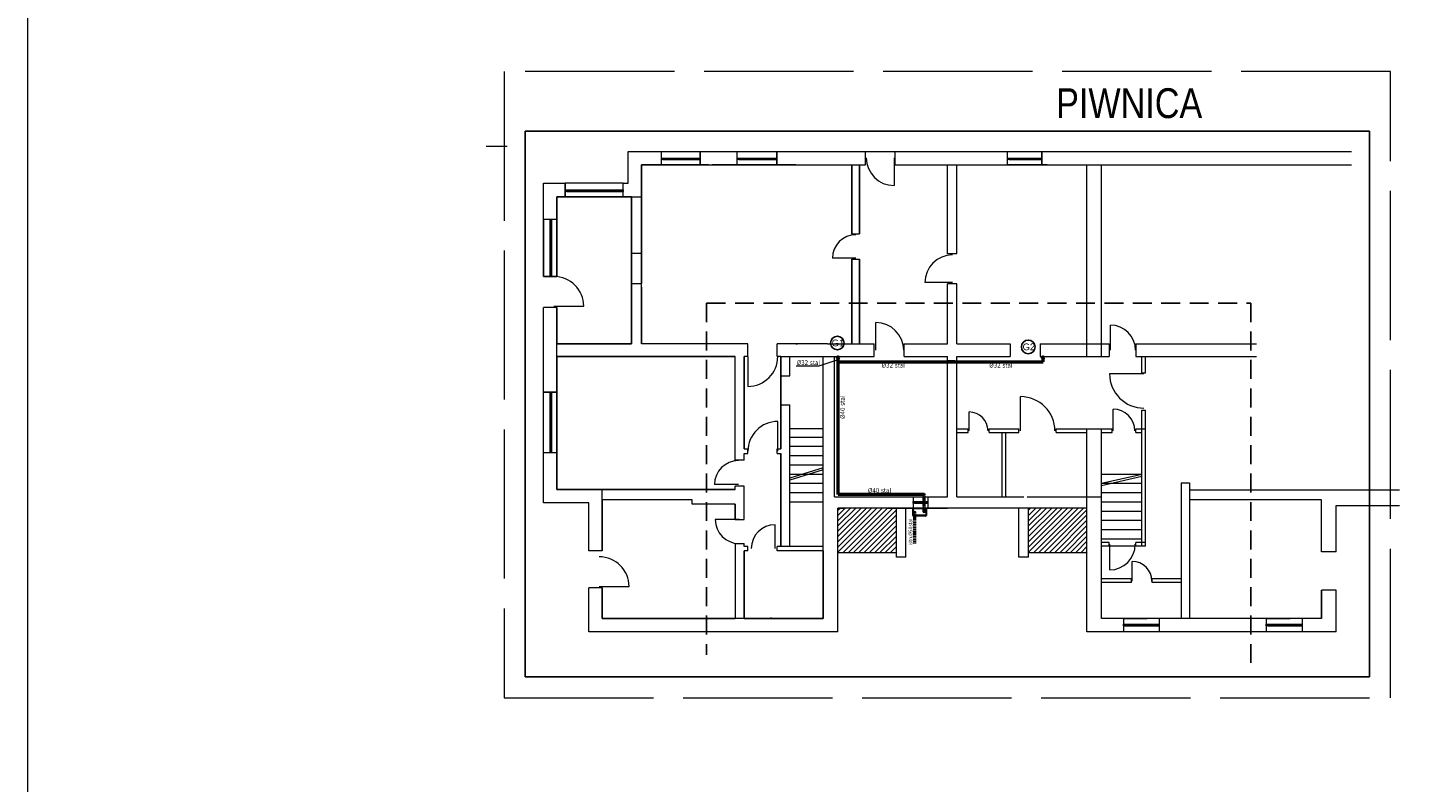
# Model space of a CAD drawing. Extents: x 33706 to 249013, y -74890 to 17912.
# Tile 26 of 175: x 82761 to 87441, y -12033 to -9504. Entities that reach past the tile are written whole.
import ezdxf
from ezdxf.enums import TextEntityAlignment as Align
from ezdxf.lldxf.tags import DXFTag

# ---------------------------------------------------------------- set-up
doc = ezdxf.new("R2010")
doc.units = 0
doc.header["$MEASUREMENT"] = 0
doc.linetypes.add('DASHED', pattern=[19.05, 12.7, -6.35])
doc.linetypes.add('Przekrojowa', pattern=[600, 500, -100])
for name, color, linetype, lineweight in [('_konstrukcja', 96, 'Continuous', 20), ('_stolarka', 1, 'Continuous', 13), ('A-ARM', 1, 'Continuous', 15), ('inst-gaz-rury', 50, 'Continuous', 50), ('inst. - C.O. - opis', 2, 'Continuous', 9), ('urzadzenia', 6, 'Continuous', 15), ('WYMIARKI', 250, 'Continuous', 13)]:
    doc.layers.add(name, color=color, linetype=linetype, lineweight=lineweight)
for name, color, linetype in [('HATCH', 3, 'Continuous'), ('symbole', 7, 'Continuous'), ('urządzenia', 140, 'Continuous')]:
    doc.layers.add(name, color=color, linetype=linetype)
doc.styles.add('Arial narrow', font='ARIALN.TTF')
doc.styles.add('GENERATED_STYLE_1', font='ARIAL.TTF')
doc.styles.get("Standard").update_dxf_attribs({"font": 'ARIALN.TTF'})
tags = doc.linetypes.add('HIDDEN', pattern=[0.375, 0.25, -0.125]).pattern_tags.tags
tags[6:7] = [DXFTag(74, 4), DXFTag(75, 0), DXFTag(340, '0'), DXFTag(46, 1.0), DXFTag(50, 0.0), DXFTag(44, 0.0), DXFTag(45, 0.0)]
tags[4:5] = [DXFTag(74, 4), DXFTag(75, 0), DXFTag(340, '0'), DXFTag(46, 1.0), DXFTag(50, 0.0), DXFTag(44, 0.0), DXFTag(45, 0.0)]

msp = doc.modelspace()

# ---------------------------------------------------------------- hatches: boundary and pattern name
at = {"layer": 'HATCH', "ltscale": 50, "transparency": 33554687}
h = msp.add_hatch(dxfattribs=at)
h.set_pattern_fill('ANSI31', color=3, scale=100)
h.set_pattern_definition([(45, (1991.94, 23.776), (-8.8388348, 8.8388348), [])])
h.paths.add_polyline_path([(85475.9, -11263.7), (85671.9, -11263.7), (85671.9, -11113.7), (85640.9, -11113.7), (85520.9, -11113.7), (85500.9, -11113.7), (85475.9, -11113.7)])
h = msp.add_hatch(dxfattribs=at)
h.set_pattern_fill('ANSI31', color=3, scale=100)
h.set_pattern_definition([(45, (2630.94, 23.776), (-8.8388348, 8.8388348), [])])
h.paths.add_polyline_path([(86114.9, -11263.7), (86310.9, -11263.7), (86310.9, -11113.7), (86279.9, -11113.7), (86159.9, -11113.7), (86139.9, -11113.7), (86114.9, -11113.7)])
at = {"layer": 'inst-gaz-rury', "linetype": 'Continuous'}
h = msp.add_hatch(color=256, dxfattribs=at)
h.paths.add_polyline_path([(85474.5, -10609.2, 0.420252), (85476.7, -10611.4), (85476.7, -10609.2)])
h.paths.add_polyline_path([(85479, -10609.2, 0.408201), (85476.7, -10606.9), (85476.7, -10609.2)])
h.paths.add_polyline_path([(85476.7, -10609.2), (85476.7, -10606.9, 0.417728), (85474.5, -10609.2)])
for points in [[(85476.7, -10609.2), (85476.7, -10611.4, 0.409454), (85479, -10609.2, 0.001073), (85479, -10609.2)], [(86163.7, -10609.2), (86163.7, -10611.4, 0.409454), (86165.9, -10609.2, 0.001073), (86165.9, -10609.2)]]:
    msp.add_hatch(color=256, dxfattribs=at).paths.add_polyline_path(points)
h = msp.add_hatch(color=256, dxfattribs=at)
h.paths.add_polyline_path([(86161.4, -10609.2, 0.420252), (86163.7, -10611.4), (86163.7, -10609.2)])
h.paths.add_polyline_path([(86165.9, -10609.2, 0.408201), (86163.7, -10606.9), (86163.7, -10609.2)])
h.paths.add_polyline_path([(86163.7, -10609.2), (86163.7, -10606.9, 0.417728), (86161.4, -10609.2)])
h = msp.add_hatch(color=256, dxfattribs=at)
h.paths.add_polyline_path([(85762.5, -11068.5, 0.414214), (85765.5, -11071.5), (85765.5, -11068.5)])
h.paths.add_polyline_path([(85765.5, -11068.5), (85765.5, -11071.5, 1), (85765.5, -11065.5, 0.414214), (85762.5, -11068.5)])
h = msp.add_hatch(color=256, dxfattribs=at)
h.paths.add_polyline_path([(85763.3, -11068.5, 0.414214), (85765.5, -11070.8), (85765.5, -11068.5)])
h.paths.add_polyline_path([(85765.5, -11068.5), (85765.5, -11070.8, 1), (85765.5, -11066.3, 0.414214), (85763.3, -11068.5)])
h = msp.add_hatch(color=256, dxfattribs=at)
h.paths.add_polyline_path([(85763.3, -11068.5, 0.414214), (85765.5, -11070.8), (85765.5, -11068.5)])
h.paths.add_polyline_path([(85765.5, -11068.5), (85765.5, -11070.8, 1), (85765.5, -11066.3, 0.414214), (85763.3, -11068.5)])
h = msp.add_hatch(color=256, dxfattribs=at)
h.paths.add_polyline_path([(85730, -11127, 0.414214), (85733, -11130), (85733, -11127)])
h.paths.add_polyline_path([(85733, -11127), (85733, -11130, 1), (85733, -11123.9, 0.414214), (85730, -11127)])
h = msp.add_hatch(color=256, dxfattribs=at)
h.paths.add_polyline_path([(85730.8, -11127, 0.414214), (85733, -11129.2), (85733, -11127)])
h.paths.add_polyline_path([(85733, -11127), (85733, -11129.2, 1), (85733, -11124.7, 0.414214), (85730.8, -11127)])
h = msp.add_hatch(color=256, dxfattribs=at)
h.paths.add_polyline_path([(85730.8, -11127, 0.414214), (85733, -11129.2), (85733, -11127)])
h.paths.add_polyline_path([(85733, -11127), (85733, -11129.2, 1), (85733, -11124.7, 0.414214), (85730.8, -11127)])
h = msp.add_hatch(color=256, dxfattribs=at)
h.paths.add_polyline_path([(85762.5, -11127, 0.414214), (85765.5, -11130), (85765.5, -11127)])
h.paths.add_polyline_path([(85765.5, -11127), (85765.5, -11130, 1), (85765.5, -11123.9, 0.414214), (85762.5, -11127)])
h = msp.add_hatch(color=256, dxfattribs=at)
h.paths.add_polyline_path([(85763.3, -11127, 0.414214), (85765.5, -11129.2), (85765.5, -11127)])
h.paths.add_polyline_path([(85765.5, -11127), (85765.5, -11129.2, 1), (85765.5, -11124.7, 0.414214), (85763.3, -11127)])
h = msp.add_hatch(color=256, dxfattribs=at)
h.paths.add_polyline_path([(85763.3, -11127, 0.414214), (85765.5, -11129.2), (85765.5, -11127)])
h.paths.add_polyline_path([(85765.5, -11127), (85765.5, -11129.2, 1), (85765.5, -11124.7, 0.414214), (85763.3, -11127)])

# ---------------------------------------------------------------- linework, layer by layer
at = {"color": 62, "linetype": 'Przekrojowa', "lineweight": 18}
for p, q in [((87327.8, -9650.3), (84357.8, -9650.3)), ((84357.8, -9650.3), (84357.8, -11750.3)), ((87327.8, -11750.3), (87327.8, -9650.3)), ((84357.8, -11750.3), (87327.8, -11750.3)), ((84357.8, -11750.3), (87327.8, -11750.3))]:
    msp.add_line(p, q, dxfattribs=at)
at = {"linetype": 'Continuous'}
for p, q in [((87257.8, -9850.3), (84427.8, -9850.3)), ((84427.8, -9850.3), (84427.8, -11680.3)), ((87257.8, -11680.3), (87257.8, -9850.3)), ((84427.8, -11680.3), (87257.8, -11680.3)), ((84427.8, -11680.3), (87257.8, -11680.3))]:
    msp.add_line(p, q, dxfattribs=at)
at = {"color": 250, "linetype": 'Continuous', "lineweight": 18}
msp.add_line((84297.2, -9900.3), (84367.2, -9900.3), dxfattribs=at)
at = {"linetype": 'DASHED', "ltscale": 5}
for p, q in [((85035.9, -10426.8), (85035.9, -11605.9)), ((85035.9, -10426.8), (86859.7, -10426.8)), ((86859.7, -10426.8), (86859.7, -11648.3))]:
    msp.add_line(p, q, dxfattribs=at)
at = {"layer": '_konstrukcja', "ltscale": 50}
for p, q in [((84772.4, -10024.7), (84772.4, -9917.7)), ((84772.4, -9917.7), (84884.4, -9917.7)), ((84884.4, -9962.7), (84884.4, -9917.7)), ((84884.4, -9962.7), (84884.4, -9917.7)), ((84884.4, -9917.7), (85014.4, -9917.7)), ((85014.4, -9962.7), (85014.4, -9917.7)), ((85014.4, -9917.7), (85014.4, -9962.7)), ((85014.4, -9917.7), (85138.4, -9917.7)), ((85138.4, -9962.7), (85138.4, -9917.7)), ((85138.4, -9962.7), (85138.4, -9917.7)), ((85138.4, -9917.7), (85271.4, -9917.7)), ((85271.4, -9962.7), (85271.4, -9917.7)), ((85271.4, -9917.7), (85271.4, -9962.7)), ((85271.4, -9917.7), (87197.2, -9917.7)), ((85567.9, -9962.7), (85567.9, -9917.7)), ((85667.9, -9962.7), (85667.9, -9917.7)), ((86044.9, -9962.7), (86044.9, -9917.7)), ((86044.9, -9962.7), (86044.9, -9917.7)), ((86044.9, -9917.7), (86177.9, -9917.7)), ((86159.9, -9962.7), (86159.9, -9917.7)), ((86159.9, -9917.7), (86159.9, -9962.7)), ((84817.4, -10260.7), (84817.4, -9962.7)), ((84817.4, -9962.7), (84884.4, -9962.7)), ((84817.4, -10069.7), (84817.4, -9962.7)), ((84817.4, -9962.7), (84884.4, -9962.7)), ((85014.4, -9962.7), (84884.4, -9962.7)), ((85014.4, -9962.7), (85138.4, -9962.7)), ((85014.4, -9962.7), (85138.4, -9962.7)), ((85042.4, -9962.7), (85054.4, -9962.7)), ((85271.4, -9962.7), (85138.4, -9962.7)), ((85271.4, -9962.7), (85334.4, -9962.7)), ((85271.4, -9962.7), (85567.9, -9962.7)), ((85522.9, -10194.7), (85522.9, -9962.7)), ((85547.9, -10194.7), (85547.9, -9962.7)), ((85667.9, -9962.7), (87197.2, -9962.7)), ((85842.9, -10261.7), (85842.9, -9962.7)), ((85874.9, -10261.7), (85874.9, -9962.7)), ((86007.9, -9962.7), (86070.9, -9962.7)), ((86177.9, -9962.7), (86044.9, -9962.7)), ((86310.9, -10605.7), (86310.9, -9962.7)), ((86359.9, -10605.7), (86359.9, -9962.7)), ((84488.9, -10145.7), (84488.9, -10024.7)), ((84488.9, -10024.7), (84561.9, -10024.7)), ((84561.9, -10069.7), (84561.9, -10024.7)), ((84755.9, -10024.7), (84561.9, -10024.7)), ((84561.9, -10024.7), (84561.9, -10069.7)), ((84755.9, -10069.7), (84755.9, -10024.7)), ((84755.9, -10069.7), (84755.9, -10024.7)), ((84755.9, -10024.7), (84772.4, -10024.7)), ((84561.9, -10069.7), (84533.9, -10069.7)), ((84533.9, -10069.7), (84533.9, -10145.7)), ((84533.9, -10145.7), (84533.9, -10069.7)), ((84533.9, -10069.7), (84561.9, -10069.7)), ((84561.9, -10069.7), (84755.9, -10069.7)), ((84783.9, -10069.7), (84755.9, -10069.7)), ((84755.9, -10069.7), (84817.4, -10069.7)), ((84783.9, -10260.7), (84783.9, -10069.7)), ((84533.9, -10145.7), (84488.9, -10145.7)), ((84488.9, -10337.2), (84488.9, -10145.7)), ((84533.9, -10145.7), (84488.9, -10145.7)), ((84488.9, -10145.7), (84488.9, -10337.2)), ((84533.9, -10145.7), (84533.9, -10337.2)), ((84533.9, -10337.2), (84533.9, -10145.7)), ((85522.9, -10194.7), (85547.9, -10194.7)), ((84817.4, -10260.7), (84783.9, -10260.7)), ((84817.4, -10260.7), (84817.4, -10260.7)), ((85522.9, -10562.7), (85522.9, -10279.7)), ((85522.9, -10279.7), (85547.9, -10279.7)), ((85547.9, -10562.7), (85547.9, -10279.7)), ((85874.9, -10261.7), (85842.9, -10261.7)), ((84533.9, -10337.2), (84488.9, -10337.2)), ((84488.9, -10337.2), (84533.9, -10337.2)), ((84783.9, -10360.7), (84817.4, -10360.7)), ((84817.4, -10360.7), (84817.4, -10360.7)), ((84817.4, -10562.7), (84817.4, -10360.7)), ((84817.4, -10360.7), (84817.4, -10360.7)), ((85842.9, -10562.7), (85842.9, -10361.7)), ((85874.9, -10361.7), (85842.9, -10361.7)), ((85874.9, -10562.7), (85874.9, -10361.7)), ((84533.9, -10441.7), (84488.9, -10441.7)), ((84488.9, -10725.7), (84488.9, -10441.7)), ((84533.9, -10725.7), (84533.9, -10441.7)), ((84533.9, -10441.7), (84533.9, -10562.7)), ((84533.9, -10562.7), (84611.9, -10562.7)), ((84611.9, -10562.7), (84783.9, -10562.7)), ((85174.4, -10562.7), (84817.4, -10562.7)), ((85174.4, -10605.7), (85174.4, -10562.7)), ((85272.4, -10605.7), (85272.4, -10562.7)), ((85440.9, -10562.7), (85272.4, -10562.7)), ((85334.4, -10562.7), (85340.9, -10562.7)), ((85440.9, -10562.7), (85560.9, -10562.7)), ((85560.9, -10562.7), (85597.9, -10562.7)), ((85597.9, -10605.7), (85597.9, -10562.7)), ((85697.9, -10562.7), (85842.9, -10562.7)), ((85697.9, -10605.7), (85697.9, -10562.7)), ((85874.9, -10562.7), (86053.9, -10562.7)), ((86053.9, -10562.7), (86053.9, -10605.7)), ((86153.9, -10562.7), (86199.9, -10562.7)), ((86153.9, -10562.7), (86153.9, -10605.7)), ((86199.9, -10562.7), (86384.9, -10562.7)), ((86384.9, -10562.7), (86384.9, -10605.7)), ((86474.9, -10562.7), (86501.9, -10562.7)), ((86474.9, -10562.7), (86879.4, -10562.7)), ((86474.9, -10562.7), (86474.9, -10605.7)), ((84611.9, -10605.7), (84533.9, -10605.7)), ((84533.9, -10605.7), (84533.9, -10725.7)), ((84890.9, -10605.7), (84611.9, -10605.7)), ((85131.9, -10605.7), (84890.9, -10605.7)), ((85131.9, -10773.7), (85131.9, -10605.7)), ((85174.4, -10605.7), (85161.9, -10605.7)), ((85161.9, -10605.7), (85161.9, -10773.7)), ((85284.9, -10605.7), (85272.4, -10605.7)), ((85284.9, -10670.7), (85284.9, -10605.7)), ((85284.9, -10605.7), (85440.9, -10605.7)), ((85314.9, -10670.7), (85314.9, -10605.7)), ((85426.9, -11257.7), (85426.9, -10605.7)), ((85440.9, -10605.7), (85560.9, -10605.7)), ((85464.9, -11075.7), (85464.9, -10605.7)), ((85560.9, -10605.7), (85597.9, -10605.7)), ((85697.9, -10605.7), (85842.9, -10605.7)), ((85842.9, -11075.7), (85842.9, -10605.7)), ((85874.9, -10605.7), (86053.9, -10605.7)), ((85874.9, -11075.7), (85874.9, -10605.7)), ((86153.9, -10605.7), (86199.9, -10605.7)), ((86199.9, -10605.7), (86384.9, -10605.7)), ((86474.9, -10605.7), (86501.9, -10605.7)), ((86494.9, -10660.7), (86494.9, -10605.7)), ((86501.9, -10605.7), (86879.4, -10605.7)), ((86506.9, -10660.7), (86506.9, -10605.7)), ((86494.9, -10660.7), (86506.9, -10660.7)), ((85284.9, -10670.7), (85314.9, -10670.7)), ((84533.9, -10725.7), (84488.9, -10725.7)), ((84488.9, -10928.7), (84488.9, -10725.7)), ((84488.9, -10725.7), (84533.9, -10725.7)), ((84533.9, -10725.7), (84533.9, -10928.7)), ((85131.9, -10953.7), (85131.9, -10773.7)), ((85161.9, -10773.7), (85161.9, -10915.7)), ((85284.9, -10767.7), (85314.9, -10767.7)), ((85284.9, -10915.7), (85284.9, -10767.7)), ((85314.9, -11242.7), (85314.9, -10767.7)), ((86494.9, -10848.7), (86494.9, -10785.7)), ((86494.9, -10785.7), (86506.9, -10785.7)), ((86506.9, -10848.7), (86506.9, -10785.7)), ((85426.9, -10848.7), (85314.9, -10848.7)), ((85874.9, -10848.7), (85912.9, -10848.7)), ((85912.9, -10860.7), (85912.9, -10848.7)), ((85982.9, -10848.7), (86082.9, -10848.7)), ((85982.9, -10860.7), (85982.9, -10848.7)), ((86082.9, -10860.7), (86082.9, -10848.7)), ((86082.9, -10860.7), (86082.9, -10848.7)), ((86207.9, -10848.7), (86359.9, -10848.7)), ((86207.9, -10860.7), (86207.9, -10848.7)), ((86310.9, -11528.7), (86310.9, -10848.7)), ((86359.9, -11483.7), (86359.9, -10848.7)), ((86359.9, -11075.7), (86359.9, -10848.7)), ((86359.9, -10848.7), (86394.9, -10848.7)), ((86394.9, -10860.7), (86394.9, -10848.7)), ((86474.9, -10848.7), (86506.9, -10848.7)), ((86474.9, -10860.7), (86474.9, -10848.7)), ((86494.9, -11241.7), (86494.9, -10848.7)), ((86506.9, -11241.7), (86506.9, -10848.7)), ((85314.9, -10875.7), (85426.9, -10875.7)), ((85874.9, -10860.7), (85912.9, -10860.7)), ((85982.9, -10860.7), (86082.9, -10860.7)), ((86027, -11075.7), (86027, -10860.7)), ((86039, -11075.7), (86039, -10860.7)), ((86207.9, -10860.7), (86310.9, -10860.7)), ((86359.9, -10860.7), (86394.9, -10860.7)), ((86474.9, -10860.7), (86494.9, -10860.7)), ((84533.9, -10928.7), (84488.9, -10928.7)), ((84533.9, -10928.7), (84488.9, -10928.7)), ((84488.9, -11096.7), (84488.9, -10928.7)), ((84533.9, -10928.7), (84533.9, -11051.7)), ((84533.9, -11051.7), (84533.9, -10928.7)), ((85161.9, -10915.7), (85174.4, -10915.7)), ((85161.9, -10953.7), (85161.9, -10930.7)), ((85161.9, -10930.7), (85174.4, -10930.7)), ((85174.4, -10930.7), (85174.4, -10915.7)), ((85272.4, -10930.7), (85272.4, -10915.7)), ((85272.4, -10915.7), (85284.9, -10915.7)), ((85272.4, -10930.7), (85284.9, -10930.7)), ((85284.9, -10930.7), (85284.9, -11242.7)), ((85314.9, -10906.7), (85426.9, -10906.7)), ((85314.9, -10937.7), (85426.9, -10937.7)), ((85161.9, -10953.7), (85131.9, -10953.7)), ((85314.9, -10968.7), (85426.9, -10968.7)), ((85426.9, -10979), (85314.9, -11013.5)), ((85426.9, -10986), (85314.9, -11020.5)), ((85161.9, -11040.7), (85131.9, -11040.7)), ((85131.9, -11051.7), (85131.9, -11040.7)), ((85161.9, -11152.7), (85161.9, -11040.7)), ((85314.9, -10999.7), (85426.9, -10999.7)), ((85314.9, -11030.7), (85426.9, -11030.7)), ((86359.9, -10999.7), (86494.9, -10999.7)), ((86359.9, -11030.7), (86494.9, -10999.7)), ((86359.9, -11037.7), (86494.9, -11006.7)), ((86359.9, -11030.7), (86494.9, -11030.7)), ((86626.9, -11028.7), (86626.9, -11483.7)), ((86626.9, -11028.7), (86654.9, -11028.7)), ((86654.9, -11028.7), (86654.9, -11483.7)), ((84533.9, -11051.7), (85131.9, -11051.7)), ((84685.9, -11051.7), (84533.9, -11051.7)), ((84685.9, -11257.7), (84685.9, -11051.7)), ((84986.9, -11086.7), (84685.9, -11086.7)), ((84685.9, -11086.7), (84685.9, -11257.7)), ((84986.9, -11100.7), (84986.9, -11086.7)), ((85314.9, -11061.7), (85426.9, -11061.7)), ((85464.9, -11075.7), (85727.9, -11075.7)), ((85727.9, -11075.7), (85727.9, -11113.7)), ((85727.9, -11075.7), (85807.9, -11075.7)), ((85777.9, -11075.7), (85777.9, -11113.7)), ((85807.9, -11075.7), (85842.9, -11075.7)), ((85874.9, -11075.7), (86098.9, -11075.7)), ((86110.9, -11075.7), (86359.9, -11075.7)), ((86359.9, -11061.7), (86494.9, -11061.7)), ((87357.9, -11053.7), (86654.9, -11053.7)), ((87096.9, -11085.7), (86654.9, -11085.7)), ((87096.9, -11260.7), (87096.9, -11085.7)), ((84640.9, -11096.7), (84488.9, -11096.7)), ((84640.9, -11257.7), (84640.9, -11096.7)), ((85131.9, -11100.7), (84986.9, -11100.7)), ((85131.9, -11100.7), (85131.9, -11152.7)), ((85131.9, -11152.7), (85131.9, -11100.7)), ((85314.9, -11092.7), (85426.9, -11092.7)), ((85475.9, -11528.7), (85475.9, -11113.7)), ((85475.9, -11113.7), (85500.9, -11113.7)), ((86310.9, -11113.7), (85475.9, -11113.7)), ((85640.9, -11113.7), (85727.9, -11113.7)), ((85671.9, -11278.7), (85671.9, -11113.7)), ((85703.9, -11278.7), (85703.9, -11113.7)), ((85727.9, -11113.7), (85807.9, -11113.7)), ((85807.9, -11113.7), (85842.9, -11113.7)), ((86082.9, -11278.7), (86082.9, -11113.7)), ((86114.9, -11278.7), (86114.9, -11113.7)), ((86359.9, -11092.7), (86494.9, -11092.7)), ((86359.9, -11123.7), (86494.9, -11123.7)), ((87145.9, -11260.7), (87145.9, -11104.7)), ((87145.9, -11104.7), (87357.9, -11104.7)), ((85131.9, -11152.7), (85161.9, -11152.7)), ((86359.9, -11154.7), (86494.9, -11154.7)), ((86359.9, -11185.7), (86494.9, -11185.7)), ((86359.9, -11216.7), (86494.9, -11216.7)), ((86384.9, -11229.7), (86359.9, -11229.7)), ((86384.9, -11229.7), (86359.9, -11229.7)), ((86384.9, -11241.7), (86384.9, -11229.7)), ((86506.9, -11229.7), (86474.9, -11229.7)), ((86506.9, -11229.7), (86474.9, -11229.7)), ((86474.9, -11241.7), (86474.9, -11229.7)), ((84685.9, -11257.7), (84640.9, -11257.7)), ((85131.9, -11232.7), (85131.9, -11483.7)), ((85131.9, -11232.7), (85161.9, -11232.7)), ((85161.9, -11242.7), (85161.9, -11232.7)), ((85174.4, -11242.7), (85161.9, -11242.7)), ((85174.4, -11257.7), (85161.9, -11257.7)), ((85161.9, -11257.7), (85161.9, -11483.7)), ((85174.4, -11257.7), (85174.4, -11242.7)), ((85272.4, -11257.7), (85272.4, -11242.7)), ((85426.9, -11242.7), (85272.4, -11242.7)), ((85426.9, -11257.7), (85272.4, -11257.7)), ((85426.9, -11483.7), (85426.9, -11257.7)), ((85671.9, -11263.7), (85475.9, -11263.7)), ((86310.9, -11263.7), (86114.9, -11263.7)), ((86506.9, -11241.7), (86359.9, -11241.7)), ((86506.9, -11241.7), (86359.9, -11241.7)), ((87145.9, -11260.7), (87096.9, -11260.7)), ((85703.9, -11278.7), (85671.9, -11278.7)), ((86114.9, -11278.7), (86082.9, -11278.7)), ((86459.9, -11351.7), (86359.9, -11351.7)), ((86459.9, -11351.7), (86359.9, -11351.7)), ((86459.9, -11363.7), (86359.9, -11363.7)), ((86459.9, -11363.7), (86359.9, -11363.7)), ((86459.9, -11363.7), (86459.9, -11351.7)), ((86626.9, -11351.7), (86529.9, -11351.7)), ((86626.9, -11351.7), (86529.9, -11351.7)), ((86529.9, -11363.7), (86529.9, -11351.7)), ((86626.9, -11363.7), (86529.9, -11363.7)), ((86626.9, -11363.7), (86529.9, -11363.7)), ((84685.9, -11381.7), (84640.9, -11381.7)), ((84640.9, -11528.7), (84640.9, -11381.7)), ((84685.9, -11381.7), (84685.9, -11483.7)), ((84685.9, -11483.7), (84685.9, -11381.7)), ((87096.9, -11388.7), (87096.9, -11483.7)), ((87096.9, -11483.7), (87096.9, -11388.7)), ((87145.9, -11388.7), (87096.9, -11388.7)), ((87145.9, -11528.7), (87145.9, -11388.7)), ((85131.9, -11483.7), (84685.9, -11483.7)), ((84685.9, -11483.7), (84685.9, -11483.7)), ((85426.9, -11483.7), (84685.9, -11483.7)), ((85161.9, -11483.7), (85426.9, -11483.7)), ((86801.9, -11483.7), (86359.9, -11483.7)), ((87096.9, -11483.7), (86359.9, -11483.7)), ((86432.9, -11483.7), (86432.9, -11528.7)), ((86432.9, -11483.7), (86512.9, -11483.7)), ((86552.9, -11483.7), (86552.9, -11528.7)), ((86911.9, -11483.7), (86911.9, -11528.7)), ((86911.9, -11483.7), (86991.9, -11483.7)), ((87031.9, -11483.7), (87031.9, -11528.7)), ((85475.9, -11528.7), (84640.9, -11528.7)), ((87145.9, -11528.7), (86310.9, -11528.7))]:
    msp.add_line(p, q, dxfattribs=at)
at = {"layer": '_stolarka'}
for p, q in [((84884.4, -9940.2), (85014.4, -9940.2)), ((84884.4, -9945.2), (84884.4, -9940.2)), ((84884.4, -9940.2), (84889.4, -9940.2)), ((85014.4, -9945.2), (84884.4, -9945.2)), ((84889.4, -9940.2), (84889.4, -9945.2)), ((85009.4, -9942.7), (84889.4, -9942.7)), ((84889.4, -9945.2), (85014.4, -9945.2)), ((85009.4, -9945.2), (85009.4, -9940.2)), ((85009.4, -9940.2), (85009.4, -9942.7)), ((85014.4, -9945.2), (85009.4, -9945.2)), ((85014.4, -9940.2), (85014.4, -9945.2)), ((85138.4, -9940.2), (85271.4, -9940.2)), ((85138.4, -9945.2), (85138.4, -9940.2)), ((85138.4, -9940.2), (85143.4, -9940.2)), ((85271.4, -9945.2), (85138.4, -9945.2)), ((85143.4, -9940.2), (85143.4, -9945.2)), ((85266.4, -9942.7), (85143.4, -9942.7)), ((85143.4, -9945.2), (85271.4, -9945.2)), ((85266.4, -9945.2), (85266.4, -9940.2)), ((85266.4, -9940.2), (85266.4, -9942.7)), ((85271.4, -9945.2), (85266.4, -9945.2)), ((85271.4, -9940.2), (85271.4, -9945.2)), ((86044.9, -9940.2), (86159.9, -9940.2)), ((86044.9, -9945.2), (86044.9, -9940.2)), ((86044.9, -9940.2), (86049.9, -9940.2)), ((86159.9, -9945.2), (86044.9, -9945.2)), ((86049.9, -9940.2), (86049.9, -9945.2)), ((86159.9, -9942.7), (86049.9, -9942.7)), ((86049.9, -9945.2), (86159.9, -9945.2)), ((86154.9, -9945.2), (86154.9, -9940.2)), ((86154.9, -9940.2), (86154.9, -9942.7)), ((86159.9, -9945.2), (86154.9, -9945.2)), ((86159.9, -9940.2), (86159.9, -9945.2)), ((84561.9, -10047.2), (84755.9, -10047.2)), ((84561.9, -10052.2), (84561.9, -10047.2)), ((84561.9, -10047.2), (84566.9, -10047.2)), ((84755.9, -10052.2), (84561.9, -10052.2)), ((84566.9, -10047.2), (84566.9, -10052.2)), ((84750.9, -10049.7), (84566.9, -10049.7)), ((84566.9, -10052.2), (84755.9, -10052.2)), ((84750.9, -10052.2), (84750.9, -10047.2)), ((84750.9, -10047.2), (84750.9, -10049.7)), ((84755.9, -10052.2), (84750.9, -10052.2)), ((84755.9, -10047.2), (84755.9, -10052.2)), ((84511.4, -10337.2), (84511.4, -10145.7)), ((84511.4, -10145.7), (84516.4, -10145.7)), ((84516.4, -10150.7), (84511.4, -10150.7)), ((84511.4, -10150.7), (84513.9, -10150.7)), ((84513.9, -10150.7), (84513.9, -10332.2)), ((84516.4, -10145.7), (84516.4, -10337.2)), ((84516.4, -10332.2), (84516.4, -10145.7)), ((84516.4, -10145.7), (84516.4, -10150.7)), ((84511.4, -10337.2), (84511.4, -10332.2)), ((84511.4, -10332.2), (84516.4, -10332.2)), ((84516.4, -10337.2), (84511.4, -10337.2)), ((84511.4, -10928.7), (84511.4, -10725.7)), ((84511.4, -10725.7), (84516.4, -10725.7)), ((84516.4, -10730.7), (84511.4, -10730.7)), ((84511.4, -10730.7), (84513.9, -10730.7)), ((84513.9, -10730.7), (84513.9, -10923.7)), ((84516.4, -10725.7), (84516.4, -10928.7)), ((84516.4, -10923.7), (84516.4, -10725.7)), ((84516.4, -10725.7), (84516.4, -10730.7)), ((84511.4, -10928.7), (84511.4, -10923.7)), ((84511.4, -10923.7), (84516.4, -10923.7)), ((84516.4, -10928.7), (84511.4, -10928.7)), ((85727.9, -11092.2), (85777.9, -11092.2)), ((85727.9, -11097.2), (85727.9, -11092.2)), ((85727.9, -11092.2), (85732.9, -11092.2)), ((85777.9, -11097.2), (85727.9, -11097.2)), ((85732.9, -11092.2), (85732.9, -11097.2)), ((85777.9, -11094.7), (85732.9, -11094.7)), ((85732.9, -11097.2), (85777.9, -11097.2)), ((85772.9, -11097.2), (85772.9, -11092.2)), ((85772.9, -11092.2), (85772.9, -11094.7)), ((85777.9, -11097.2), (85772.9, -11097.2)), ((85777.9, -11092.2), (85777.9, -11097.2)), ((86432.9, -11503.7), (86552.9, -11503.7)), ((86432.9, -11508.7), (86432.9, -11503.7)), ((86432.9, -11503.7), (86437.9, -11503.7)), ((86552.9, -11508.7), (86432.9, -11508.7)), ((86437.9, -11503.7), (86437.9, -11508.7)), ((86552.9, -11506.2), (86437.9, -11506.2)), ((86437.9, -11508.7), (86552.9, -11508.7)), ((86547.9, -11508.7), (86547.9, -11503.7)), ((86547.9, -11503.7), (86547.9, -11506.2)), ((86552.9, -11508.7), (86547.9, -11508.7)), ((86552.9, -11503.7), (86552.9, -11508.7)), ((86911.9, -11503.7), (87031.9, -11503.7)), ((86911.9, -11508.7), (86911.9, -11503.7)), ((86911.9, -11503.7), (86916.9, -11503.7)), ((87031.9, -11508.7), (86911.9, -11508.7)), ((86916.9, -11503.7), (86916.9, -11508.7)), ((87031.9, -11506.2), (86916.9, -11506.2)), ((86916.9, -11508.7), (87031.9, -11508.7)), ((87026.9, -11508.7), (87026.9, -11503.7)), ((87026.9, -11503.7), (87026.9, -11506.2)), ((87031.9, -11508.7), (87026.9, -11508.7)), ((87031.9, -11503.7), (87031.9, -11508.7))]:
    msp.add_line(p, q, dxfattribs=at)
at = {"layer": '_stolarka', "color": 0, "linetype": 'ByBlock', "ltscale": 50}
for p, q in [((85664, -9939.4), (85664, -10032.3)), ((85536.2, -10276.2), (85457.3, -10276.2)), ((85860.3, -10357.8), (85767.5, -10357.8)), ((85603.5, -10584.7), (85603.5, -10491.8)), ((86389.2, -10584.7), (86389.2, -10500.2)), ((86088.2, -10855.4), (86088.2, -10740.2)), ((85915.4, -10855.4), (85915.4, -10791.5)), ((86398.3, -10855.4), (86398.3, -10782)), ((85142.3, -11034.8), (85062.3, -11034.8)), ((85144.8, -11152.7), (85064.8, -11152.7)), ((85265.5, -11249.9), (85265.5, -11169.9))]:
    msp.add_line(p, q, dxfattribs=at)
for points in [[(84523.9, -10437.2), (84623.9, -10437.2)], [(85174.4, -10605.7), (85174.4, -10705.7)], [(86501.8, -10663.6), (86386.6, -10663.6)], [(85274.4, -10923.2), (85274.4, -10823.2)], [(86386.4, -11234.9), (86386.4, -11321.4)], [(86462.3, -11358.8), (86462.3, -11292.6)], [(84675.9, -11377.2), (84775.9, -11377.2)]]:
    msp.add_lwpolyline(points, dxfattribs=at)
for centre, radius, start, end in [((85664, -9939.4), 92.9, 180, 270), ((85536.2, -10276.2), 78.9, 90, 180), ((85860.3, -10357.8), 92.9, 90, 180), ((84523.9, -10437.2), 100, 0, 90), ((85603.5, -10584.7), 92.9, 0, 90), ((86389.2, -10584.7), 84.4, 0, 90), ((85174.4, -10605.7), 100, 270, 0), ((86501.8, -10663.6), 115.2, 180, 270), ((86088.2, -10855.4), 115.2, 0, 90), ((85915.4, -10855.4), 63.8, 0, 90), ((86398.3, -10855.4), 73.4, 0, 90), ((85274.4, -10923.2), 100, 90, 180), ((85142.3, -11034.8), 80, 90, 180), ((85144.8, -11152.7), 80, 180, 270), ((85265.5, -11249.9), 80, 90, 180), ((84675.9, -11377.2), 100, 0, 90), ((86386.4, -11234.9), 86.5, 270, 0), ((86462.3, -11358.8), 66.2, 0, 90)]:
    msp.add_arc(centre, radius, start, end, dxfattribs=at)
at = {"layer": 'A-ARM', "ltscale": 50}
for p, q in [((84533.9, -10502.7), (84533.9, -10562.7)), ((84533.9, -10562.7), (84593.9, -10562.7)), ((84533.9, -10562.7), (84783.9, -10562.7)), ((84593.9, -10562.7), (84653.9, -10562.7))]:
    msp.add_line(p, q, dxfattribs=at)
at = {"layer": 'A-ARM', "color": 0}
for p, q in [((85161.9, -11339.9), (85161.9, -11299.9)), ((85426.9, -11393.7), (85426.9, -11483.7)), ((85426.9, -11483.7), (85246.9, -11483.7))]:
    msp.add_line(p, q, dxfattribs=at)
at = {"layer": 'A-ARM', "color": 0, "linetype": 'HIDDEN', "ltscale": 50}
for points in [[(85252.8, -11483.7), (85250.3, -11483.7)], [(85252.8, -11483.7), (85252.8, -11481.2)]]:
    msp.add_lwpolyline(points, dxfattribs=at)
at = {"layer": 'DEFPOINTS', "ltscale": 50}
for p, q in [((84817.4, -10360.7), (84817.4, -9962.7)), ((84817.4, -9962.7), (85042.4, -9962.7)), ((85054.4, -9962.7), (85334.4, -9962.7)), ((85522.9, -10194.7), (85522.9, -9962.7)), ((85547.9, -10194.7), (85547.9, -9962.7)), ((84783.9, -10069.7), (84533.9, -10069.7)), ((84783.9, -10562.7), (84783.9, -10069.7)), ((85522.9, -10562.7), (85522.9, -10279.7)), ((85547.9, -10562.7), (85547.9, -10279.7)), ((84817.4, -10562.7), (84817.4, -10372.7)), ((84533.9, -10562.7), (84783.9, -10562.7)), ((84533.9, -11051.7), (84533.9, -10605.7)), ((84533.9, -10605.7), (85131.9, -10605.7)), ((85161.9, -10915.7), (85161.9, -10605.7)), ((85284.9, -10605.7), (85284.9, -10915.7)), ((85284.9, -11242.7), (85284.9, -10930.7)), ((85131.9, -11051.7), (84533.9, -11051.7)), ((85161.9, -11257.7), (85161.9, -11483.7)), ((85426.9, -11483.7), (85426.9, -11257.7)), ((85131.9, -11483.7), (84685.9, -11483.7)), ((85161.9, -11483.7), (85426.9, -11483.7))]:
    msp.add_line(p, q, dxfattribs=at)
at = {"layer": 'inst-gaz-rury', "ltscale": 50}
for p, q in [((85476.7, -10623.6), (85476.7, -10606.9)), ((86163.7, -10623.6), (86163.7, -10606.9)), ((85476.7, -11068.5), (85476.7, -10623.6)), ((85476.7, -10623.6), (86163.7, -10623.6)), ((85765.5, -11068.5), (85476.7, -11068.5))]:
    msp.add_line(p, q, dxfattribs=at)
at = {"layer": 'inst-gaz-rury', "linetype": 'DASHED'}
msp.add_line((85765.5, -11127), (85765.5, -11068.5), dxfattribs=at)
at = {"layer": 'inst-gaz-rury', "linetype": 'DASHED', "ltscale": 0.3}
msp.add_line((85733.4, -11233.1), (85733.4, -11125.1), dxfattribs=at)
at = {"layer": 'inst-gaz-rury', "linetype": 'Continuous'}
for centre in [(85476.7, -10609.2), (86163.7, -10609.2)]:
    msp.add_circle(centre, 2.25, dxfattribs=at)
at = {"layer": 'inst-gaz-rury', "linetype": 'Continuous', "lineweight": 20}
for centre, radius in [((85765.5, -11068.5), 3.01), ((85765.5, -11068.5), 2.25), ((85765.5, -11068.5), 2.25), ((85733, -11127), 3.01), ((85733, -11127), 2.25), ((85733, -11127), 2.25), ((85765.5, -11127), 3.01), ((85765.5, -11127), 2.25), ((85765.5, -11127), 2.25)]:
    msp.add_circle(centre, radius, dxfattribs=at)
at = {"layer": 'symbole', "lineweight": 30}
for p, q in [((85727, -11115.3), (85727, -11139.3)), ((85772, -11115.3), (85727, -11115.3)), ((85772, -11115.3), (85772, -11139.3)), ((85772, -11139.3), (85727, -11139.3)), ((85770, -11140.3), (85728.9, -11140.3))]:
    msp.add_line(p, q, dxfattribs=at)
for centre, start, end in [((85729, -11139.3), 180, 264.5106), ((85770, -11139.3), 270, 0)]:
    msp.add_arc(centre, 1, start, end, dxfattribs=at)
at = {"layer": 'urzadzenia', "linetype": 'Continuous'}
for p, q in [((85867.9, -10620.6), (85842.9, -10620.6)), ((85867.9, -10626.6), (85842.9, -10626.6)), ((85762.5, -11113.7), (85762.5, -11073.7)), ((85768.5, -11113.7), (85768.5, -11073.7))]:
    msp.add_line(p, q, dxfattribs=at)
at = {"layer": 'urządzenia'}
for centre in [(85474.1, -10560.4), (86114, -10573.4)]:
    msp.add_circle(centre, 22.8, dxfattribs=at)
at = {"layer": 'WYMIARKI', "ltscale": 50}
for p, q in [((85412.7, -10636.8), (85476.7, -10615.2)), ((85335.9, -10636.8), (85412.7, -10636.8))]:
    msp.add_line(p, q, dxfattribs=at)
msp.add_lwpolyline([(82760.9, -5130.1), (89061.4, -5130.1), (89061.4, -18747.1), (82760.9, -18747.1)], close=True, dxfattribs=at)

# ---------------------------------------------------------------- texts
at = {"layer": 'A-ARM', "lineweight": 25, "ltscale": 50, "style": 'Arial narrow'}
msp.add_text('PIWNICA', height=100, dxfattribs=at).set_placement((86207.4, -9806.1))
at = {"layer": 'inst. - C.O. - opis', "style": 'GENERATED_STYLE_1'}
for s, p in [('G1', (85476.1, -10560.1)), ('G2', (86116, -10573.2))]:
    msp.add_text(s, height=22.5, dxfattribs=at).set_placement(p, align=Align.MIDDLE)
at = {"layer": 'WYMIARKI', "char_height": 15, "width": 203, "attachment_point": 1}
for s, insert in [('{\\fTahoma|b0|i0|c238|p8;%%c32 stal}', (85338.2, -10618.7)), ('{\\fTahoma|b0|i0|c238|p8;%%c32 stal}', (85622.8, -10627.5)), ('{\\fTahoma|b0|i0|c238|p8;%%c32 stal}', (85983.6, -10627.5)), ('{\\fTahoma|b0|i0|c238|p8;%%c40 stal}', (85576.7, -11047.2))]:
    msp.add_mtext(s, dxfattribs=dict(at, insert=insert))
at = {"layer": 'WYMIARKI', "width": 203, "attachment_point": 1, "rotation": 90}
for s, insert, char_height in [('{\\fTahoma|b0|i0|c238|p8;%%c40 stal}', (85484.1, -10814.6), 15), ('{\\fTahoma|b0|i0|c238|p8;istn.%%c50stal}', (85713.2, -11238.1), 12)]:
    msp.add_mtext(s, dxfattribs=dict(at, insert=insert, char_height=char_height))

doc.saveas('drawing.dxf')
